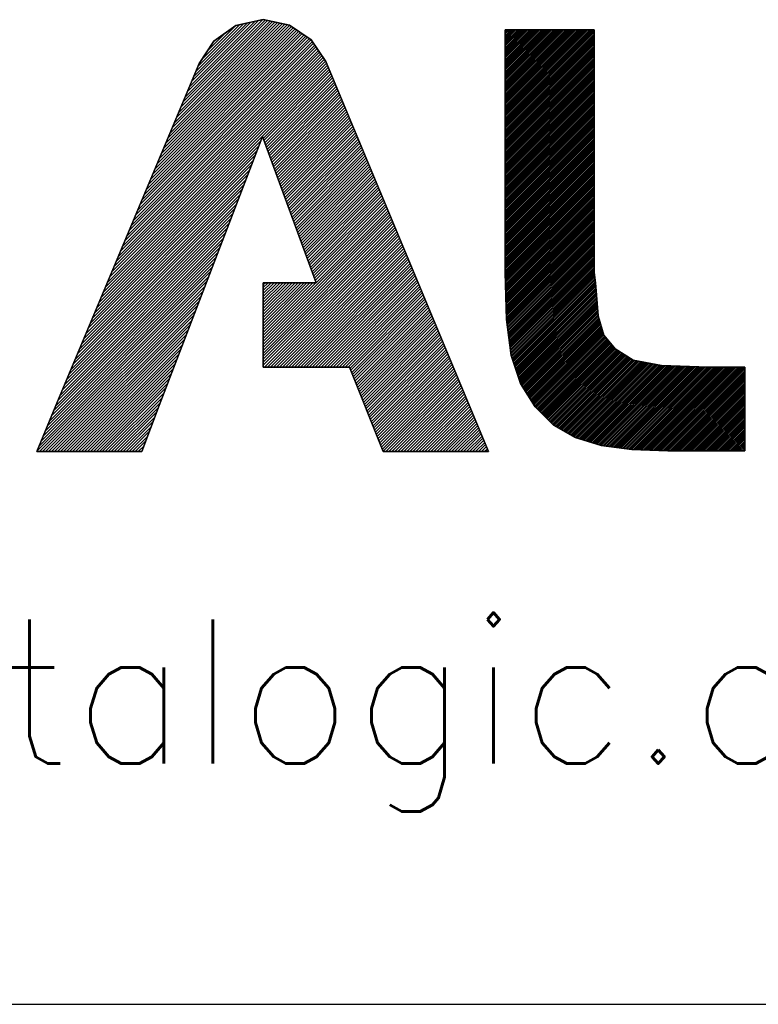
# Model space of a CAD drawing. Header units: millimetres. Extents: x 4 to 205, y 5 to 292.
# Tile 4 of 107: x 44 to 52, y 5 to 17. Entities that reach past the tile are written whole.
import ezdxf

# ---------------------------------------------------------------- set-up
doc = ezdxf.new("R2010")
doc.units = ezdxf.units.MM
doc.layers.get('0').update_dxf_attribs({"linetype": 'CONTINUOUS'})
doc.layers.add('256', color=7, linetype='CONTINUOUS')
doc.styles.add('blockfont', font='simplex.shx')

# ---------------------------------------------------------------- blocks, each defined once
blk = doc.blocks.new('HATCH7')
at = {"color": 5, "linetype": 'CONTINUOUS'}
for p, q in [((45.608234, 15.636857), (46.576043, 16.604666)), ((45.633608, 15.697444), (46.544171, 16.608007)), ((45.252987, 14.788636), (46.952104, 16.487752)), ((45.278362, 14.849223), (46.931079, 16.50194)), ((45.303737, 14.90981), (46.910053, 16.516127)), ((45.329111, 14.970397), (46.889028, 16.530314)), ((45.354486, 15.030985), (46.868003, 16.544502)), ((45.379861, 15.091572), (46.839898, 16.551609)), ((45.405236, 15.152159), (46.810581, 16.557504)), ((45.43061, 15.212746), (46.781263, 16.563399)), ((45.455985, 15.273334), (46.751946, 16.569295)), ((45.48136, 15.333921), (46.722629, 16.57519)), ((45.506735, 15.394508), (46.693312, 16.581085)), ((45.532109, 15.455095), (46.663995, 16.58698)), ((45.557484, 15.515682), (46.634677, 16.592876)), ((45.582859, 15.57627), (46.60536, 16.598771)), ((45.658983, 15.758031), (46.499351, 16.598399)), ((45.684358, 15.818618), (46.454531, 16.588791)), ((45.709733, 15.879206), (46.40971, 16.579183)), ((45.735107, 15.939793), (46.36489, 16.569576)), ((45.760482, 16.00038), (46.32007, 16.559968)), ((45.785857, 16.060967), (46.27525, 16.55036)), ((45.830545, 16.140868), (46.230429, 16.540752)), ((45.049989, 14.303938), (47.120304, 16.374253)), ((45.075364, 14.364525), (47.099279, 16.38844)), ((45.100739, 14.425112), (47.078254, 16.402628)), ((45.126114, 14.4857), (47.057229, 16.416815)), ((45.151488, 14.546287), (47.036204, 16.431002)), ((45.176863, 14.606874), (47.015179, 16.44519)), ((45.202238, 14.667461), (46.994154, 16.459377)), ((45.227613, 14.728049), (46.973129, 16.473565)), ((45.896241, 16.241777), (46.109656, 16.455191)), ((44.923116, 14.001002), (47.19082, 16.268706)), ((44.94849, 14.061589), (47.176758, 16.289857)), ((44.973865, 14.122176), (47.162697, 16.311008)), ((44.99924, 14.182764), (47.148636, 16.332159)), ((45.024615, 14.243351), (47.134574, 16.353311)), ((45.961937, 16.342685), (45.988283, 16.36903)), ((44.770867, 13.637479), (47.275188, 16.141799)), ((44.796242, 13.698066), (47.261126, 16.16295)), ((44.821617, 13.758653), (47.247065, 16.184101)), ((44.846991, 13.81924), (47.233004, 16.205253)), ((44.872366, 13.879828), (47.218942, 16.226404)), ((44.897741, 13.940415), (47.204881, 16.247555)), ((44.643993, 13.334543), (47.331619, 16.022168)), ((44.669368, 13.39513), (47.321248, 16.047009)), ((44.694743, 13.455717), (47.310876, 16.071851)), ((44.720118, 13.516304), (47.300505, 16.096692)), ((44.745492, 13.576891), (47.289249, 16.120648)), ((46.553863, 15.2092), (47.34199, 15.997327)), ((46.56331, 15.183434), (47.352361, 15.972485)), ((46.572757, 15.157669), (47.362732, 15.947644)), ((46.582204, 15.131903), (47.373104, 15.922803)), ((46.591651, 15.106138), (47.383475, 15.897962)), ((46.601098, 15.080372), (47.393846, 15.87312)), ((46.610545, 15.054607), (47.404217, 15.848279)), ((46.619992, 15.028841), (47.414588, 15.823438)), ((46.629439, 15.003076), (47.42496, 15.798597)), ((46.638886, 14.97731), (47.435331, 15.773755)), ((46.648332, 14.951544), (47.445702, 15.748914)), ((46.657779, 14.925779), (47.456073, 15.724073)), ((46.667226, 14.900013), (47.466444, 15.699231)), ((46.676673, 14.874248), (47.476816, 15.67439)), ((46.68612, 14.848482), (47.487187, 15.649549)), ((46.695567, 14.822717), (47.497558, 15.624708)), ((46.705014, 14.796951), (47.507929, 15.599866)), ((46.714461, 14.771186), (47.5183, 15.575025)), ((46.723908, 14.74542), (47.528672, 15.550184)), ((46.733355, 14.719654), (47.539043, 15.525343)), ((46.742802, 14.693889), (47.549414, 15.500501)), ((46.752249, 14.668123), (47.559785, 15.47566)), ((46.761695, 14.642358), (47.570156, 15.450819)), ((46.771142, 14.616592), (47.580528, 15.425977)), ((46.780589, 14.590827), (47.590899, 15.401136)), ((46.790036, 14.565061), (47.60127, 15.376295)), ((46.799483, 14.539296), (47.611641, 15.351454)), ((46.80893, 14.51353), (47.622012, 15.326612)), ((46.818377, 14.487764), (47.632384, 15.301771)), ((46.827824, 14.461999), (47.642755, 15.27693)), ((46.837271, 14.436233), (47.653126, 15.252089)), ((46.846718, 14.410468), (47.663497, 15.227247)), ((44.593244, 13.213368), (46.505335, 15.125459)), ((44.618619, 13.273955), (46.527293, 15.18263)), ((46.856165, 14.384702), (47.673868, 15.202406)), ((46.865612, 14.358937), (47.68424, 15.177565)), ((46.875059, 14.333171), (47.694611, 15.152723)), ((46.884505, 14.307406), (47.704982, 15.127882)), ((46.893952, 14.28164), (47.715353, 15.103041)), ((44.542494, 13.092194), (46.461417, 15.011116)), ((44.567869, 13.152781), (46.483376, 15.068288)), ((46.903399, 14.255874), (47.725724, 15.0782)), ((46.912846, 14.230109), (47.736096, 15.053358)), ((46.922293, 14.204343), (47.746467, 15.028517)), ((46.93174, 14.178578), (47.756838, 15.003676)), ((46.941187, 14.152812), (47.767209, 14.978834)), ((44.491745, 12.971019), (46.417499, 14.896774)), ((44.51712, 13.031607), (46.439458, 14.953945)), ((46.950634, 14.127047), (47.77758, 14.953993)), ((46.960081, 14.101281), (47.787952, 14.929152)), ((46.969528, 14.075516), (47.798323, 14.904311)), ((46.978975, 14.04975), (47.808694, 14.879469)), ((44.440996, 12.849845), (46.373582, 14.782431)), ((44.46637, 12.910432), (46.39554, 14.839602)), ((46.988422, 14.023985), (47.819065, 14.854628)), ((46.997868, 13.998219), (47.829436, 14.829787)), ((47.007315, 13.972453), (47.839808, 14.804946)), ((47.016762, 13.946688), (47.850179, 14.780104)), ((47.026209, 13.920922), (47.86055, 14.755263)), ((44.390246, 12.72867), (46.329664, 14.668088)), ((44.415621, 12.789258), (46.351623, 14.72526)), ((47.035656, 13.895157), (47.870921, 14.730422)), ((47.045103, 13.869391), (47.881292, 14.70558)), ((47.05455, 13.843626), (47.891664, 14.680739)), ((47.063997, 13.81786), (47.902035, 14.655898)), ((47.073444, 13.792095), (47.912406, 14.631057)), ((44.339497, 12.607496), (46.285746, 14.553746)), ((44.364871, 12.668083), (46.307705, 14.610917)), ((47.082891, 13.766329), (47.922777, 14.606215)), ((47.092338, 13.740563), (47.933148, 14.581374)), ((47.101785, 13.714798), (47.94352, 14.556533)), ((47.111232, 13.689032), (47.953891, 14.531692)), ((44.288747, 12.486322), (46.241829, 14.439403)), ((44.314122, 12.546909), (46.263787, 14.496574)), ((47.120678, 13.663267), (47.964262, 14.50685)), ((47.130125, 13.637501), (47.974633, 14.482009)), ((47.139572, 13.611736), (47.985004, 14.457168)), ((47.149019, 13.58597), (47.995375, 14.432326)), ((47.158466, 13.560205), (48.005747, 14.407485)), ((44.237998, 12.365147), (46.197911, 14.32506)), ((44.263372, 12.425734), (46.21987, 14.382232)), ((46.551557, 12.847658), (48.03686, 14.332961)), ((46.551557, 12.812446), (48.047231, 14.30812)), ((46.551557, 12.777233), (48.057603, 14.283279)), ((47.167913, 13.534439), (48.016118, 14.382644)), ((47.17736, 13.508673), (48.026489, 14.357803)), ((44.187248, 12.243973), (46.153993, 14.210718)), ((44.212623, 12.30456), (46.175952, 14.267889)), ((46.551557, 12.742021), (48.067974, 14.258437)), ((46.551557, 12.706808), (48.078345, 14.233596)), ((46.551557, 12.671596), (48.088716, 14.208755)), ((46.551557, 12.636383), (48.099087, 14.183914)), ((44.136499, 12.122798), (46.110075, 14.096375)), ((44.161873, 12.183386), (46.132034, 14.153546)), ((46.551557, 12.601171), (48.109459, 14.159072)), ((46.551557, 12.565958), (48.11983, 14.134231)), ((46.551557, 12.530746), (48.130201, 14.10939)), ((46.569896, 12.513872), (48.140572, 14.084549)), ((46.605108, 12.513872), (48.150943, 14.059707)), ((44.086111, 12.001985), (46.066158, 13.982033)), ((44.111124, 12.062211), (46.088117, 14.039204)), ((46.640321, 12.513872), (48.161315, 14.034866)), ((46.675533, 12.513872), (48.171686, 14.010025)), ((46.710746, 12.513872), (48.182057, 13.985183)), ((46.745958, 12.513872), (48.192428, 13.960342)), ((46.781171, 12.513872), (48.202799, 13.935501)), ((44.03611, 11.88156), (46.02224, 13.86769)), ((44.06111, 11.941773), (46.044199, 13.924861)), ((46.816383, 12.513872), (48.213171, 13.91066)), ((46.851595, 12.513872), (48.223542, 13.885818)), ((46.886808, 12.513872), (48.233913, 13.860977)), ((46.92202, 12.513872), (48.244284, 13.836136)), ((43.98611, 11.761134), (45.978322, 13.753347)), ((44.01111, 11.821347), (46.000281, 13.810519)), ((46.957233, 12.513872), (48.254655, 13.811295)), ((46.992445, 12.513872), (48.265027, 13.786453)), ((47.027658, 12.513872), (48.275398, 13.761612)), ((47.06287, 12.513872), (48.285769, 13.736771)), ((47.098083, 12.513872), (48.29614, 13.711929)), ((43.936109, 11.640709), (45.934405, 13.639005)), ((43.961109, 11.700922), (45.956364, 13.696176)), ((47.133295, 12.513872), (48.306511, 13.687088)), ((47.168508, 12.513872), (48.316883, 13.662247)), ((47.20372, 12.513872), (48.327254, 13.637406)), ((47.238933, 12.513872), (48.337625, 13.612564)), ((47.274145, 12.513872), (48.347996, 13.587723)), ((43.886108, 11.520283), (45.890487, 13.524662)), ((43.911109, 11.580496), (45.912446, 13.581833)), ((43.921235, 11.520198), (45.868528, 13.467491)), ((46.551557, 13.481483), (46.57779, 13.507716)), ((46.551557, 13.44627), (46.613003, 13.507716)), ((46.551557, 13.411058), (46.648215, 13.507716)), ((46.551557, 13.375845), (46.683428, 13.507716)), ((46.551557, 13.340633), (46.71864, 13.507716)), ((46.551557, 13.30542), (46.753853, 13.507716)), ((46.551557, 13.270208), (46.789065, 13.507716)), ((46.551557, 13.234995), (46.824278, 13.507716)), ((46.551557, 13.199783), (46.85949, 13.507716)), ((46.551557, 13.16457), (46.894703, 13.507716)), ((46.551557, 13.129358), (46.929915, 13.507716)), ((46.551557, 13.094145), (46.965128, 13.507716)), ((46.551557, 13.058933), (47.00034, 13.507716)), ((46.551557, 13.02372), (47.035553, 13.507716)), ((46.551557, 12.988508), (47.070765, 13.507716)), ((46.551557, 12.953295), (47.105978, 13.507716)), ((46.551557, 12.918083), (47.14119, 13.507716)), ((46.551557, 12.882871), (47.176402, 13.507716)), ((47.309358, 12.513872), (48.358367, 13.562882)), ((47.34457, 12.513872), (48.368739, 13.538041)), ((47.379783, 12.513872), (48.37911, 13.513199)), ((47.414995, 12.513872), (48.389481, 13.488358)), ((43.956448, 11.520198), (45.846569, 13.410319)), ((43.99166, 11.520198), (45.82461, 13.353148)), ((47.450208, 12.513872), (48.399852, 13.463517)), ((47.48542, 12.513872), (48.410223, 13.438675)), ((47.520632, 12.513872), (48.420595, 13.413834)), ((47.555845, 12.513872), (48.430966, 13.388993)), ((47.578837, 12.501651), (48.441337, 13.364152)), ((44.026873, 11.520198), (45.802652, 13.295977)), ((44.062085, 11.520198), (45.780693, 13.238805)), ((47.588882, 12.476485), (48.451708, 13.33931)), ((47.598928, 12.451318), (48.462079, 13.314469)), ((47.608973, 12.426151), (48.472451, 13.289628)), ((47.619019, 12.400984), (48.482822, 13.264786)), ((47.629064, 12.375817), (48.493193, 13.239945)), ((44.097298, 11.520198), (45.758734, 13.181634)), ((44.13251, 11.520198), (45.736775, 13.124463)), ((47.63911, 12.35065), (48.503564, 13.215104)), ((47.649155, 12.325483), (48.513935, 13.190263)), ((47.659201, 12.300316), (48.524307, 13.165421)), ((47.669246, 12.275149), (48.534678, 13.14058)), ((44.167723, 11.520198), (45.714816, 13.067291)), ((44.202935, 11.520198), (45.692857, 13.01012)), ((47.679292, 12.249982), (48.545049, 13.115739)), ((47.689337, 12.224815), (48.55542, 13.090898)), ((47.699383, 12.199648), (48.565791, 13.066056)), ((47.709428, 12.174481), (48.576163, 13.041215)), ((47.719474, 12.149314), (48.586534, 13.016374)), ((44.238148, 11.520198), (45.670899, 12.952949)), ((44.27336, 11.520198), (45.64894, 12.895778)), ((47.729519, 12.124147), (48.596905, 12.991532)), ((47.739565, 12.09898), (48.607276, 12.966691)), ((47.74961, 12.073813), (48.617647, 12.94185)), ((47.759656, 12.048646), (48.628019, 12.917009)), ((47.769701, 12.023479), (48.63839, 12.892167)), ((44.308573, 11.520198), (45.626981, 12.838606)), ((44.343785, 11.520198), (45.605022, 12.781435)), ((47.779747, 11.998312), (48.648761, 12.867326)), ((47.789792, 11.973145), (48.659132, 12.842485)), ((47.799838, 11.947978), (48.669503, 12.817644)), ((47.809883, 11.922811), (48.679875, 12.792802)), ((44.378998, 11.520198), (45.583063, 12.724264)), ((44.41421, 11.520198), (45.561104, 12.667092)), ((47.819929, 11.897644), (48.690246, 12.767961)), ((47.829974, 11.872477), (48.700617, 12.74312)), ((47.84002, 11.84731), (48.710988, 12.718278)), ((47.850065, 11.822143), (48.721359, 12.693437)), ((47.860111, 11.796976), (48.731731, 12.668596)), ((44.449423, 11.520198), (45.539146, 12.609921)), ((44.484635, 11.520198), (45.517187, 12.55275)), ((47.870156, 11.771809), (48.742102, 12.643755)), ((47.880202, 11.746642), (48.752473, 12.618913)), ((47.890247, 11.721475), (48.762844, 12.594072)), ((47.900293, 11.696308), (48.773215, 12.569231)), ((47.910338, 11.671141), (48.783586, 12.54439)), ((44.519848, 11.520198), (45.495228, 12.495578)), ((44.55506, 11.520198), (45.473269, 12.438407)), ((47.920384, 11.645974), (48.793958, 12.519548)), ((47.930429, 11.620807), (48.804329, 12.494707)), ((47.940475, 11.59564), (48.8147, 12.469866)), ((47.95052, 11.570473), (48.825071, 12.445024)), ((44.590272, 11.520198), (45.45131, 12.381236)), ((44.625485, 11.520198), (45.429351, 12.324064)), ((47.960566, 11.545306), (48.835442, 12.420183)), ((47.97067, 11.520198), (48.845814, 12.395342)), ((48.005882, 11.520198), (48.856185, 12.370501)), ((48.041095, 11.520198), (48.866556, 12.345659)), ((48.076307, 11.520198), (48.876927, 12.320818)), ((44.660697, 11.520198), (45.407392, 12.266893)), ((44.69591, 11.520198), (45.385434, 12.209722)), ((48.11152, 11.520198), (48.887298, 12.295977)), ((48.146732, 11.520198), (48.89767, 12.271135)), ((48.181945, 11.520198), (48.908041, 12.246294)), ((48.217157, 11.520198), (48.918412, 12.221453)), ((48.25237, 11.520198), (48.928783, 12.196612)), ((44.731122, 11.520198), (45.363475, 12.15255)), ((44.766335, 11.520198), (45.341516, 12.095379)), ((48.287582, 11.520198), (48.939154, 12.17177)), ((48.322795, 11.520198), (48.949526, 12.146929)), ((48.358007, 11.520198), (48.959897, 12.122088)), ((48.393219, 11.520198), (48.970268, 12.097247)), ((44.801547, 11.520198), (45.319594, 12.038245)), ((44.83676, 11.520198), (45.297731, 11.981169)), ((48.428432, 11.520198), (48.980639, 12.072405)), ((48.463644, 11.520198), (48.99101, 12.047564)), ((48.498857, 11.520198), (49.001382, 12.022723)), ((48.534069, 11.520198), (49.011753, 11.997881)), ((48.569282, 11.520198), (49.022124, 11.97304)), ((44.871972, 11.520198), (45.275868, 11.924094)), ((44.907185, 11.520198), (45.254005, 11.867018)), ((48.604494, 11.520198), (49.032495, 11.948199)), ((48.639707, 11.520198), (49.042866, 11.923358)), ((48.674919, 11.520198), (49.053238, 11.898516)), ((48.710132, 11.520198), (49.063609, 11.873675)), ((48.745344, 11.520198), (49.07398, 11.848834)), ((44.942397, 11.520198), (45.232142, 11.809943)), ((44.97761, 11.520198), (45.210279, 11.752867)), ((48.780557, 11.520198), (49.084351, 11.823993)), ((48.815769, 11.520198), (49.094722, 11.799151)), ((48.850982, 11.520198), (49.105094, 11.77431)), ((48.886194, 11.520198), (49.115465, 11.749469)), ((45.012822, 11.520198), (45.188416, 11.695792)), ((45.048035, 11.520198), (45.166553, 11.638716)), ((48.921407, 11.520198), (49.125836, 11.724627)), ((48.956619, 11.520198), (49.136207, 11.699786)), ((48.991832, 11.520198), (49.146578, 11.674945)), ((49.027044, 11.520198), (49.15695, 11.650104)), ((49.062256, 11.520198), (49.167321, 11.625262)), ((45.083247, 11.520198), (45.14469, 11.581641)), ((49.097469, 11.520198), (49.177692, 11.600421)), ((49.132681, 11.520198), (49.188063, 11.57558)), ((49.167894, 11.520198), (49.198434, 11.550738))]:
    blk.add_line(p, q, dxfattribs=at)
blk = doc.blocks.new('HATCH9')
at = {"color": 5, "linetype": 'CONTINUOUS'}
for p, q in [((49.406635, 16.461435), (49.43415, 16.48895)), ((49.406635, 16.441207), (49.454378, 16.48895)), ((49.406635, 16.42098), (49.474605, 16.48895)), ((49.406635, 16.400752), (49.494833, 16.48895)), ((49.406635, 16.380525), (49.51506, 16.48895)), ((49.406635, 16.360297), (49.535288, 16.48895)), ((49.406635, 16.34007), (49.555515, 16.48895)), ((49.406635, 16.319842), (49.575743, 16.48895)), ((49.406635, 16.299615), (49.59597, 16.48895)), ((49.406635, 16.279387), (49.616198, 16.48895)), ((49.406635, 16.25916), (49.636425, 16.48895)), ((49.406635, 16.238932), (49.656653, 16.48895)), ((49.406635, 16.218705), (49.67688, 16.48895)), ((49.406635, 16.198478), (49.697107, 16.48895)), ((49.406635, 16.17825), (49.717335, 16.48895)), ((49.406635, 16.158023), (49.737562, 16.48895)), ((49.406635, 16.137795), (49.75779, 16.48895)), ((49.406635, 16.117568), (49.778017, 16.48895)), ((49.406635, 16.09734), (49.798245, 16.48895)), ((49.406635, 16.077113), (49.818472, 16.48895)), ((49.406635, 16.056885), (49.8387, 16.48895)), ((49.406635, 16.036658), (49.858927, 16.48895)), ((49.406635, 16.01643), (49.879155, 16.48895)), ((49.406635, 15.996203), (49.899382, 16.48895)), ((49.406635, 15.975975), (49.91961, 16.48895)), ((49.406635, 15.955748), (49.939837, 16.48895)), ((49.406635, 15.935521), (49.960064, 16.48895)), ((49.406635, 15.915293), (49.980292, 16.48895)), ((49.406635, 15.895066), (50.000519, 16.48895)), ((49.406635, 15.874838), (50.020747, 16.48895)), ((49.406635, 15.854611), (50.040974, 16.48895)), ((49.406635, 15.834383), (50.061202, 16.48895)), ((49.406635, 15.814156), (50.081429, 16.48895)), ((49.406635, 15.793928), (50.101657, 16.48895)), ((49.406635, 15.773701), (50.121884, 16.48895)), ((49.406635, 15.753473), (50.142112, 16.48895)), ((49.406635, 15.733246), (50.162339, 16.48895)), ((49.406635, 15.713018), (50.182567, 16.48895)), ((49.406635, 15.692791), (50.202794, 16.48895)), ((49.406635, 15.672564), (50.223021, 16.48895)), ((49.406635, 15.652336), (50.243249, 16.48895)), ((49.406635, 15.632109), (50.263476, 16.48895)), ((49.406635, 15.611881), (50.283704, 16.48895)), ((49.406635, 15.591654), (50.303931, 16.48895)), ((49.406635, 15.571426), (50.324159, 16.48895)), ((49.406635, 15.551199), (50.344386, 16.48895)), ((49.406635, 15.530971), (50.364614, 16.48895)), ((49.406635, 15.510744), (50.384841, 16.48895)), ((49.406635, 15.490516), (50.405069, 16.48895)), ((49.406635, 15.470289), (50.425296, 16.48895)), ((49.406635, 15.450061), (50.445524, 16.48895)), ((49.406635, 15.429834), (50.457807, 16.481006)), ((49.406635, 15.409607), (50.457807, 16.460779)), ((49.406635, 15.389379), (50.457807, 16.440551)), ((49.406635, 15.369152), (50.457807, 16.420324)), ((49.406635, 15.348924), (50.457807, 16.400096)), ((49.406635, 15.328697), (50.457807, 16.379869)), ((49.406635, 15.308469), (50.457807, 16.359641)), ((49.406635, 15.288242), (50.457807, 16.339414)), ((49.406635, 15.268014), (50.457807, 16.319186)), ((49.406635, 15.247787), (50.457807, 16.298959)), ((49.406635, 15.227559), (50.457807, 16.278731)), ((49.406635, 15.207332), (50.457807, 16.258504)), ((49.406635, 15.187104), (50.457807, 16.238276)), ((49.406635, 15.166877), (50.457807, 16.218049)), ((49.406635, 15.14665), (50.457807, 16.197822)), ((49.406635, 15.126422), (50.457807, 16.177594)), ((49.406635, 15.106195), (50.457807, 16.157367)), ((49.406635, 15.085967), (50.457807, 16.137139)), ((49.406635, 15.06574), (50.457807, 16.116912)), ((49.406635, 15.045512), (50.457807, 16.096684)), ((49.406635, 15.025285), (50.457807, 16.076457)), ((49.406635, 15.005057), (50.457807, 16.056229)), ((49.406635, 14.98483), (50.457807, 16.036002)), ((49.406635, 14.964602), (50.457807, 16.015774)), ((49.406635, 14.944375), (50.457807, 15.995547)), ((49.406635, 14.924147), (50.457807, 15.975319)), ((49.406635, 14.90392), (50.457807, 15.955092)), ((49.406635, 14.883693), (50.457807, 15.934865)), ((49.406635, 14.863465), (50.457807, 15.914637)), ((49.406635, 14.843238), (50.457807, 15.89441)), ((49.406635, 14.82301), (50.457807, 15.874182)), ((49.406635, 14.802783), (50.457807, 15.853955)), ((49.406635, 14.782555), (50.457807, 15.833727)), ((49.406635, 14.762328), (50.457807, 15.8135)), ((49.406635, 14.7421), (50.457807, 15.793272)), ((49.406635, 14.721873), (50.457807, 15.773045)), ((49.406635, 14.701645), (50.457807, 15.752817)), ((49.406635, 14.681418), (50.457807, 15.73259)), ((49.406635, 14.66119), (50.457807, 15.712362)), ((49.406635, 14.640963), (50.457807, 15.692135)), ((49.406635, 14.620736), (50.457807, 15.671908)), ((49.406635, 14.600508), (50.457807, 15.65168)), ((49.406635, 14.580281), (50.457807, 15.631453)), ((49.406635, 14.560053), (50.457807, 15.611225)), ((49.406635, 14.539826), (50.457807, 15.590998)), ((49.406635, 14.519598), (50.457807, 15.57077)), ((49.406635, 14.499371), (50.457807, 15.550543)), ((49.406635, 14.479143), (50.457807, 15.530315)), ((49.406635, 14.458916), (50.457807, 15.510088)), ((49.406635, 14.438688), (50.457807, 15.48986)), ((49.406635, 14.418461), (50.457807, 15.469633)), ((49.406635, 14.398233), (50.457807, 15.449405)), ((49.406635, 14.378006), (50.457807, 15.429178)), ((49.406635, 14.357779), (50.457807, 15.408951)), ((49.406635, 14.337551), (50.457807, 15.388723)), ((49.406635, 14.317324), (50.457807, 15.368496)), ((49.406635, 14.297096), (50.457807, 15.348268)), ((49.406635, 14.276869), (50.457807, 15.328041)), ((49.406635, 14.256641), (50.457807, 15.307813)), ((49.406635, 14.236414), (50.457807, 15.287586)), ((49.406635, 14.216186), (50.457807, 15.267358)), ((49.406635, 14.195959), (50.457807, 15.247131)), ((49.406635, 14.175731), (50.457807, 15.226903)), ((49.406635, 14.155504), (50.457807, 15.206676)), ((49.406635, 14.135276), (50.457807, 15.186448)), ((49.406635, 14.115049), (50.457807, 15.166221)), ((49.406635, 14.094822), (50.457807, 15.145994)), ((49.406635, 14.074594), (50.457807, 15.125766)), ((49.406635, 14.054367), (50.457807, 15.105539)), ((49.406635, 14.034139), (50.457807, 15.085311)), ((49.406635, 14.013912), (50.457807, 15.065084)), ((49.406635, 13.993684), (50.457807, 15.044856)), ((49.406635, 13.973457), (50.457807, 15.024629)), ((49.406635, 13.953229), (50.457807, 15.004401)), ((49.406635, 13.933002), (50.457807, 14.984174)), ((49.406635, 13.912774), (50.457807, 14.963946)), ((49.406635, 13.892547), (50.457807, 14.943719)), ((49.406635, 13.87232), (50.457807, 14.923492)), ((49.406635, 13.852092), (50.457807, 14.903264)), ((49.406635, 13.831865), (50.457807, 14.883037)), ((49.406635, 13.811637), (50.457807, 14.862809)), ((49.406635, 13.79141), (50.457807, 14.842582)), ((49.406635, 13.771182), (50.457807, 14.822354)), ((49.406635, 13.750955), (50.457807, 14.802127)), ((49.406635, 13.730727), (50.457807, 14.781899)), ((49.406635, 13.7105), (50.457807, 14.761672)), ((49.406635, 13.690272), (50.457807, 14.741444)), ((49.406635, 13.670045), (50.457807, 14.721217)), ((49.406635, 13.649817), (50.457807, 14.700989)), ((49.406635, 13.62959), (50.457807, 14.680762)), ((49.407169, 13.609896), (50.457807, 14.660535)), ((49.407737, 13.590237), (50.457807, 14.640307)), ((49.408306, 13.570578), (50.457807, 14.62008)), ((49.408874, 13.550919), (50.457807, 14.599852)), ((49.409443, 13.531261), (50.457807, 14.579625)), ((49.410011, 13.511602), (50.457807, 14.559397)), ((49.41058, 13.491943), (50.457807, 14.53917)), ((49.411148, 13.472284), (50.457807, 14.518942)), ((49.411717, 13.452625), (50.457807, 14.498715)), ((49.412285, 13.432966), (50.457807, 14.478487)), ((49.412854, 13.413307), (50.457807, 14.45826)), ((49.413422, 13.393648), (50.457807, 14.438032)), ((49.413991, 13.373989), (50.457807, 14.417805)), ((49.41456, 13.35433), (50.457807, 14.397578)), ((49.415128, 13.334671), (50.457807, 14.37735)), ((49.415697, 13.315012), (50.457807, 14.357123)), ((49.416265, 13.295353), (50.457807, 14.336895)), ((49.416834, 13.275694), (50.457807, 14.316668)), ((49.417402, 13.256035), (50.457807, 14.29644)), ((49.417971, 13.236376), (50.457807, 14.276213)), ((49.418539, 13.216717), (50.457807, 14.255985)), ((49.419108, 13.197058), (50.457807, 14.235758)), ((49.419676, 13.1774), (50.457807, 14.21553)), ((49.420245, 13.157741), (50.457807, 14.195303)), ((49.420813, 13.138082), (50.457807, 14.175075)), ((49.421382, 13.118423), (50.457807, 14.154848)), ((49.42195, 13.098764), (50.457807, 14.134621)), ((49.422519, 13.079105), (50.457807, 14.114393)), ((49.424392, 13.06075), (50.457807, 14.094166)), ((49.426759, 13.04289), (50.457807, 14.073938)), ((49.429126, 13.02503), (50.457807, 14.053711)), ((49.431494, 13.00717), (50.457807, 14.033483)), ((49.433861, 12.98931), (50.457807, 14.013256)), ((49.436228, 12.971449), (50.457807, 13.993028)), ((49.438595, 12.953589), (50.457807, 13.972801)), ((49.440963, 12.935729), (50.457807, 13.952573)), ((49.44333, 12.917869), (50.457807, 13.932346)), ((49.445697, 12.900009), (50.457807, 13.912118)), ((49.448065, 12.882149), (50.457807, 13.891891)), ((49.450432, 12.864288), (50.457807, 13.871664)), ((49.452799, 12.846428), (50.457807, 13.851436)), ((49.455166, 12.828568), (50.457807, 13.831209)), ((49.457534, 12.810708), (50.457807, 13.810981)), ((49.459901, 12.792848), (50.457807, 13.790754)), ((49.462268, 12.774988), (50.457807, 13.770526)), ((49.464636, 12.757127), (50.457807, 13.750299)), ((49.467003, 12.739267), (50.457807, 13.730071)), ((49.46937, 12.721407), (50.457807, 13.709844)), ((49.471737, 12.703547), (50.457807, 13.689616)), ((49.474105, 12.685687), (50.457807, 13.669389)), ((49.476472, 12.667827), (50.457807, 13.649161)), ((49.478913, 12.65004), (50.457807, 13.628934)), ((49.483906, 12.634805), (50.460257, 13.611157)), ((49.488899, 12.619571), (50.462779, 13.593451)), ((49.493891, 12.604336), (50.465302, 13.575746)), ((49.498884, 12.589101), (50.467824, 13.558041)), ((49.503877, 12.573867), (50.470346, 13.540336)), ((49.50887, 12.558632), (50.472868, 13.522631)), ((49.513863, 12.543398), (50.475222, 13.504757)), ((49.518856, 12.528163), (50.476675, 13.485982)), ((49.523849, 12.512928), (50.478128, 13.467208)), ((49.528841, 12.497694), (50.479581, 13.448433)), ((49.533834, 12.482459), (50.481034, 13.429659)), ((49.538827, 12.467224), (50.482487, 13.410884)), ((49.54382, 12.45199), (50.48394, 13.39211)), ((49.548813, 12.436755), (50.485393, 13.373335)), ((49.553806, 12.421521), (50.486846, 13.354561)), ((49.558798, 12.406286), (50.488299, 13.335786)), ((49.563791, 12.391051), (50.489752, 13.317012)), ((49.568784, 12.375817), (50.491205, 13.298237)), ((49.573777, 12.360582), (50.492658, 13.279463)), ((49.57877, 12.345348), (50.494111, 13.260688)), ((49.583763, 12.330113), (50.495564, 13.241914)), ((49.589649, 12.315772), (50.497017, 13.223139)), ((49.597419, 12.303314), (50.498469, 13.204365)), ((49.605189, 12.290856), (50.499922, 13.18559)), ((49.612958, 12.278399), (50.501375, 13.166816)), ((49.620728, 12.265941), (50.502828, 13.148041)), ((49.628498, 12.253484), (50.504281, 13.129267)), ((49.636268, 12.241026), (50.506676, 13.111434)), ((49.644038, 12.228568), (50.511216, 13.095746)), ((49.651807, 12.216111), (50.515755, 13.080058)), ((49.659577, 12.203653), (50.520294, 13.06437)), ((49.667347, 12.191195), (50.524834, 13.048682)), ((49.675117, 12.178738), (50.529373, 13.032994)), ((49.682887, 12.16628), (50.533913, 13.017306)), ((49.690657, 12.153822), (50.538452, 13.001618)), ((49.698426, 12.141365), (50.542992, 12.98593)), ((49.706196, 12.128907), (50.547531, 12.970242)), ((49.713966, 12.116449), (50.552071, 12.954554)), ((49.721736, 12.103992), (50.55661, 12.938866)), ((49.729506, 12.091534), (50.561149, 12.923178)), ((49.737275, 12.079076), (50.565689, 12.90749)), ((49.745045, 12.066619), (50.570228, 12.891802)), ((49.752815, 12.054161), (50.578318, 12.879664)), ((49.760828, 12.041946), (50.587472, 12.868591)), ((49.771041, 12.031932), (50.596626, 12.857518)), ((49.781255, 12.021919), (50.605781, 12.846444)), ((49.791468, 12.011905), (50.614935, 12.835371)), ((49.801682, 12.001891), (50.62409, 12.824298)), ((49.811896, 11.991877), (50.633244, 12.813225)), ((49.822109, 11.981863), (50.642398, 12.802152)), ((49.832323, 11.97185), (50.651553, 12.791079)), ((49.842537, 11.961836), (50.660707, 12.780006)), ((49.85275, 11.951822), (50.669862, 12.768933)), ((49.862964, 11.941808), (50.679016, 12.75786)), ((49.873178, 11.931794), (50.68817, 12.746787)), ((49.883391, 11.92178), (50.697325, 12.735714)), ((49.893605, 11.911767), (50.707071, 12.725233)), ((49.903819, 11.901753), (50.719658, 12.717592)), ((49.914032, 11.891739), (50.732245, 12.709952)), ((49.924246, 11.881725), (50.744832, 12.702311)), ((49.934459, 11.871711), (50.757419, 12.694671)), ((49.944673, 11.861697), (50.770006, 12.68703)), ((49.954887, 11.851684), (50.782593, 12.67939)), ((49.9651, 11.84167), (50.79518, 12.671749)), ((49.975314, 11.831656), (50.807767, 12.664109)), ((49.987817, 11.823932), (50.820354, 12.656468)), ((50.000677, 11.816564), (50.832941, 12.648828)), ((50.013537, 11.809197), (50.845528, 12.641187)), ((50.026397, 11.80183), (50.858115, 12.633547)), ((50.039258, 11.794462), (50.870702, 12.625906)), ((50.052118, 11.787095), (50.883289, 12.618266)), ((50.064978, 11.779728), (50.895876, 12.610625)), ((50.077838, 11.77236), (50.908463, 12.602985)), ((50.090698, 11.764993), (50.922157, 12.596452)), ((50.103558, 11.757626), (50.939076, 12.593144)), ((50.116418, 11.750258), (50.955996, 12.589836)), ((50.129278, 11.742891), (50.972916, 12.586528)), ((50.142139, 11.735524), (50.989835, 12.58322)), ((50.154999, 11.728156), (51.006755, 12.579912)), ((50.167859, 11.720789), (51.023674, 12.576604)), ((50.180719, 11.713422), (51.040594, 12.573297)), ((50.193579, 11.706054), (51.057514, 12.569989)), ((50.206439, 11.698687), (51.074433, 12.566681)), ((50.219299, 11.69132), (51.091353, 12.563373)), ((50.232159, 11.683952), (51.108272, 12.560065)), ((50.247036, 11.678601), (51.125192, 12.556757)), ((50.262536, 11.673874), (51.142112, 12.553449)), ((50.278037, 11.669147), (51.159031, 12.550142)), ((50.293537, 11.66442), (51.175951, 12.546834)), ((50.309038, 11.659693), (51.19287, 12.543526)), ((50.324538, 11.654966), (51.20979, 12.540218)), ((50.340039, 11.650239), (51.226709, 12.53691)), ((50.355539, 11.645513), (51.243629, 12.533602)), ((50.37104, 11.640786), (51.261881, 12.531627)), ((50.38654, 11.636059), (51.281465, 12.530983)), ((50.402041, 11.631332), (51.301049, 12.53034)), ((50.417541, 11.626605), (51.320633, 12.529696)), ((50.433042, 11.621878), (51.340217, 12.529053)), ((50.448542, 11.617151), (51.359801, 12.528409)), ((50.464043, 11.612424), (51.379385, 12.527766)), ((50.479543, 11.607697), (51.398969, 12.527122)), ((50.495044, 11.60297), (51.418552, 12.526478)), ((50.510544, 11.598243), (51.438136, 12.525835)), ((50.526045, 11.593516), (51.45772, 12.525191)), ((50.541545, 11.588789), (51.477304, 12.524548)), ((50.559336, 11.586352), (51.496888, 12.523904)), ((50.577156, 11.583944), (51.516472, 12.52326)), ((50.594976, 11.581537), (51.536056, 12.522617)), ((50.612796, 11.579129), (51.55564, 12.521973)), ((50.630616, 11.576722), (51.575223, 12.52133)), ((50.648436, 11.574314), (51.594807, 12.520686)), ((50.666255, 11.571907), (51.614391, 12.520042)), ((50.684075, 11.569499), (51.633975, 12.519399)), ((50.701895, 11.567092), (51.653559, 12.518755)), ((50.719715, 11.564684), (51.673143, 12.518112)), ((50.737535, 11.562277), (51.692727, 12.517468)), ((50.755355, 11.559869), (51.712311, 12.516825)), ((50.773175, 11.557462), (51.731894, 12.516181)), ((50.790995, 11.555054), (51.751478, 12.515537)), ((50.808815, 11.552647), (51.771062, 12.514894)), ((50.826635, 11.550239), (51.790646, 12.51425)), ((50.844455, 11.547831), (51.810495, 12.513872)), ((50.862275, 11.545424), (51.830723, 12.513872)), ((50.880095, 11.543016), (51.85095, 12.513872)), ((50.897914, 11.540609), (51.871178, 12.513872)), ((50.916996, 11.539462), (51.891405, 12.513872)), ((50.936572, 11.538811), (51.911633, 12.513872)), ((50.956148, 11.53816), (51.93186, 12.513872)), ((50.975724, 11.537509), (51.952088, 12.513872)), ((50.995301, 11.536858), (51.972315, 12.513872)), ((51.014877, 11.536207), (51.992542, 12.513872)), ((51.034453, 11.535555), (52.01277, 12.513872)), ((51.054029, 11.534904), (52.032997, 12.513872)), ((51.073606, 11.534253), (52.053225, 12.513872)), ((51.093182, 11.533602), (52.073452, 12.513872)), ((51.112758, 11.532951), (52.09368, 12.513872)), ((51.132335, 11.532299), (52.113907, 12.513872)), ((51.151911, 11.531648), (52.134135, 12.513872)), ((51.171487, 11.530997), (52.154362, 12.513872)), ((51.191063, 11.530346), (52.17459, 12.513872)), ((51.21064, 11.529695), (52.194817, 12.513872)), ((51.230216, 11.529043), (52.215045, 12.513872)), ((51.249792, 11.528392), (52.232986, 12.511586)), ((51.269369, 11.527741), (52.232986, 12.491359)), ((51.288945, 11.52709), (52.232986, 12.471131)), ((51.308521, 11.526439), (52.232986, 12.450904)), ((51.328194, 11.525884), (52.232986, 12.430676)), ((51.348421, 11.525884), (52.232986, 12.410449)), ((51.368649, 11.525884), (52.232986, 12.390221)), ((51.388876, 11.525884), (52.232986, 12.369994)), ((51.409104, 11.525884), (52.232986, 12.349766)), ((51.429331, 11.525884), (52.232986, 12.329539)), ((51.449559, 11.525884), (52.232986, 12.309311)), ((51.469786, 11.525884), (52.232986, 12.289084)), ((51.490014, 11.525884), (52.232986, 12.268856)), ((51.510241, 11.525884), (52.232986, 12.248629)), ((51.530468, 11.525884), (52.232986, 12.228402)), ((51.550696, 11.525884), (52.232986, 12.208174)), ((51.570923, 11.525884), (52.232986, 12.187947)), ((51.591151, 11.525884), (52.232986, 12.167719)), ((51.611378, 11.525884), (52.232986, 12.147492)), ((51.631606, 11.525884), (52.232986, 12.127264)), ((51.651833, 11.525884), (52.232986, 12.107037)), ((51.672061, 11.525884), (52.232986, 12.086809)), ((51.692288, 11.525884), (52.232986, 12.066582)), ((51.712516, 11.525884), (52.232986, 12.046354)), ((51.732743, 11.525884), (52.232986, 12.026127)), ((51.752971, 11.525884), (52.232986, 12.005899)), ((51.773198, 11.525884), (52.232986, 11.985672)), ((51.793425, 11.525884), (52.232986, 11.965445)), ((51.813653, 11.525884), (52.232986, 11.945217)), ((51.83388, 11.525884), (52.232986, 11.92499)), ((51.854108, 11.525884), (52.232986, 11.904762)), ((51.874335, 11.525884), (52.232986, 11.884535)), ((51.894563, 11.525884), (52.232986, 11.864307)), ((51.91479, 11.525884), (52.232986, 11.84408)), ((51.935018, 11.525884), (52.232986, 11.823852)), ((51.955245, 11.525884), (52.232986, 11.803625)), ((51.975473, 11.525884), (52.232986, 11.783397)), ((51.9957, 11.525884), (52.232986, 11.76317)), ((52.015927, 11.525884), (52.232986, 11.742943)), ((52.036155, 11.525884), (52.232986, 11.722715)), ((52.056382, 11.525884), (52.232986, 11.702488)), ((52.07661, 11.525884), (52.232986, 11.68226)), ((52.096837, 11.525884), (52.232986, 11.662033)), ((52.117065, 11.525884), (52.232986, 11.641805)), ((52.137292, 11.525884), (52.232986, 11.621578)), ((52.15752, 11.525884), (52.232986, 11.60135)), ((52.177747, 11.525884), (52.232986, 11.581123)), ((52.197975, 11.525884), (52.232986, 11.560895))]:
    blk.add_line(p, q, dxfattribs=at)

msp = doc.modelspace()

# ---------------------------------------------------------------- linework, layer by layer
at = {"layer": '256', "color": 5, "linetype": 'CONTINUOUS'}
for p, q in [((46.23, 16.541), (46.552, 16.61)), ((46.552, 16.61), (46.23, 16.541)), ((46.552, 16.61), (46.865, 16.547)), ((46.865, 16.547), (46.552, 16.61)), ((45.971, 16.357), (46.23, 16.541)), ((46.23, 16.541), (45.971, 16.357)), ((46.865, 16.547), (47.121, 16.374)), ((47.121, 16.374), (46.865, 16.547)), ((49.407, 13.628), (49.407, 16.489)), ((49.407, 16.489), (50.458, 16.489)), ((49.407, 16.489), (49.407, 13.628)), ((50.458, 16.489), (49.407, 16.489)), ((50.458, 16.489), (50.458, 13.628)), ((50.458, 13.628), (50.458, 16.489)), ((47.121, 16.374), (47.293, 16.116)), ((47.293, 16.116), (47.121, 16.374)), ((45.799, 16.093), (45.971, 16.357)), ((45.971, 16.357), (45.799, 16.093)), ((44.11, 12.06), (45.799, 16.093)), ((45.799, 16.093), (44.11, 12.06)), ((47.293, 16.116), (49.211, 11.52)), ((49.211, 11.52), (47.293, 16.116)), ((46.546, 15.231), (45.328, 12.06)), ((45.328, 12.06), (46.546, 15.231)), ((47.178, 13.508), (46.546, 15.231)), ((46.546, 15.231), (47.178, 13.508)), ((49.423, 13.074), (49.407, 13.628)), ((49.407, 13.628), (49.423, 13.074)), ((50.458, 13.628), (50.475, 13.508)), ((50.475, 13.508), (50.458, 13.628)), ((46.552, 12.514), (46.552, 13.508)), ((46.552, 13.508), (47.178, 13.508)), ((47.178, 13.508), (46.552, 13.508)), ((46.552, 13.508), (46.552, 12.514)), ((50.475, 13.508), (50.505, 13.116)), ((50.505, 13.116), (50.475, 13.508)), ((49.479, 12.65), (49.423, 13.074)), ((49.423, 13.074), (49.479, 12.65)), ((50.505, 13.116), (50.571, 12.888)), ((50.571, 12.888), (50.505, 13.116)), ((50.571, 12.888), (50.705, 12.727)), ((50.705, 12.727), (50.571, 12.888)), ((50.705, 12.727), (50.918, 12.597)), ((50.918, 12.597), (50.705, 12.727)), ((49.587, 12.32), (49.479, 12.65)), ((49.479, 12.65), (49.587, 12.32)), ((50.918, 12.597), (51.252, 12.532)), ((51.252, 12.532), (50.918, 12.597)), ((47.574, 12.514), (46.552, 12.514)), ((46.552, 12.514), (47.574, 12.514)), ((47.971, 11.52), (47.574, 12.514)), ((47.574, 12.514), (47.971, 11.52)), ((51.252, 12.532), (51.802, 12.514)), ((51.802, 12.514), (51.252, 12.532)), ((51.802, 12.514), (52.233, 12.514)), ((52.233, 12.514), (51.802, 12.514)), ((52.233, 12.514), (52.233, 11.526)), ((52.233, 11.526), (52.233, 12.514)), ((49.76, 12.043), (49.587, 12.32)), ((49.587, 12.32), (49.76, 12.043)), ((43.886, 11.52), (44.11, 12.06)), ((44.11, 12.06), (43.886, 11.52)), ((45.328, 12.06), (45.121, 11.52)), ((45.121, 11.52), (45.328, 12.06)), ((49.977, 11.83), (49.76, 12.043)), ((49.76, 12.043), (49.977, 11.83)), ((50.235, 11.682), (49.977, 11.83)), ((49.977, 11.83), (50.235, 11.682)), ((50.542, 11.589), (50.235, 11.682)), ((50.235, 11.682), (50.542, 11.589)), ((45.121, 11.52), (43.886, 11.52)), ((43.886, 11.52), (45.121, 11.52)), ((49.211, 11.52), (47.971, 11.52)), ((47.971, 11.52), (49.211, 11.52)), ((50.903, 11.54), (50.542, 11.589)), ((50.542, 11.589), (50.903, 11.54)), ((51.325, 11.526), (50.903, 11.54)), ((50.903, 11.54), (51.325, 11.526)), ((51.687, 11.526), (51.325, 11.526)), ((51.325, 11.526), (51.687, 11.526)), ((52.233, 11.526), (51.687, 11.526)), ((51.687, 11.526), (52.233, 11.526))]:
    msp.add_line(p, q, dxfattribs=at)
at = {"layer": '256', "color": 3, "linetype": 'CONTINUOUS'}
msp.add_line((15, 5), (205, 5), dxfattribs=at)

# ---------------------------------------------------------------- block references
at = {"layer": '256', "color": 5, "linetype": 'CONTINUOUS', "lineweight": -3}
for name in ['HATCH7', 'HATCH9']:
    msp.add_blockref(name, (0, 0), dxfattribs=at)

# ---------------------------------------------------------------- texts
at = {"layer": '256', "color": 4, "linetype": 'CONTINUOUS', "insert": (45.815, 7.272), "char_height": 1.7, "attachment_point": 8, "line_spacing_factor": 0.903614, "style": 'blockfont'}
msp.add_mtext('\\W00.988;www.datalogic.com ', dxfattribs=at)

doc.saveas('drawing.dxf')
